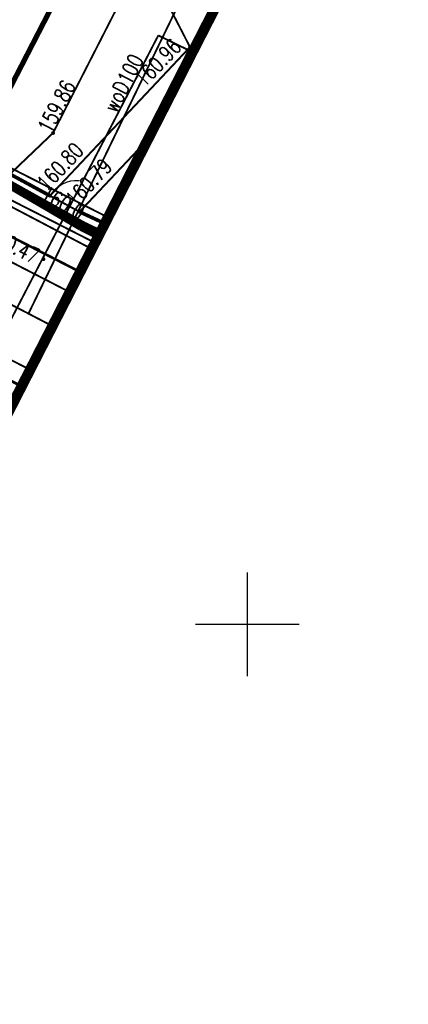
# Model space of a CAD drawing. Extents: x 0 to 7432618, y -40 to 5712028.
# Tile 54 of 165: x 7430739 to 7430758, y 5711482 to 5711529. Entities that reach past the tile are written whole.
import ezdxf
from ezdxf.enums import TextEntityAlignment as Align

# ---------------------------------------------------------------- set-up
doc = ezdxf.new("R2010")
doc.units = 0
doc.header["$MEASUREMENT"] = 0
for name, pattern in [('0', [1.5, 1, -0.5]), ('2218', [1, 0.5, -0.5]), ('3901', [0])]:
    doc.linetypes.add(name, pattern=pattern)
for name, color, linetype in [('Dzialki', 7, 'Continuous'), ('EGBB_L_0', 7, 'Continuous'), ('OTK_L_0', 7, 'Continuous'), ('OTK_L_1', 7, 'Continuous'), ('OTK_L_2', 7, 'Continuous'), ('OTO_L_0', 7, 'Continuous'), ('OTO_L_2', 7, 'Continuous'), ('OTR_T_0', 7, 'Continuous'), ('OTZ_L_3', 7, 'Continuous'), ('SUEP_L_0', 7, 'Continuous'), ('SUER_T_0', 7, 'Continuous'), ('SUGP_L_0', 7, 'Continuous'), ('SUGR_T_0', 7, 'Continuous'), ('SUKP_L_0', 7, 'Continuous'), ('SUL_L_1', 7, 'Continuous'), ('SUTP_L_0', 7, 'Continuous'), ('SUWP_E_T_0', 7, 'Continuous'), ('SUWP_L_0', 7, 'Continuous'), ('Uzytki', 7, 'Continuous'), ('zakres', 7, 'Continuous')]:
    doc.layers.add(name, color=color, linetype=linetype)
doc.styles.add('STYL_ARIAL', font='simplex', dxfattribs={"width": 0.75, "oblique": 0.1})

# ---------------------------------------------------------------- blocks, each defined once
blk = doc.blocks.new('OTOF')
at = {"color": 0}
blk.add_arc((1.5, 0), 1.5, 116.7394, 180, dxfattribs=at)

msp = doc.modelspace()

# ---------------------------------------------------------------- linework, layer by layer
at = {"layer": 'Dzialki', "color": 18, "true_color": 0x000000, "const_width": 0.09}
msp.add_lwpolyline([(7430743.309, 5711519.57), (7430708.41, 5711537.33)], dxfattribs=at)
at = {"layer": 'EGBB_L_0', "color": 18, "true_color": 0x000000, "const_width": 0.25}
msp.add_lwpolyline([(7430736.93, 5711522.56), (7430742.58, 5711533.52)], dxfattribs=at)
at = {"layer": 'OTK_L_0', "color": 18, "linetype": '0', "true_color": 0x000000, "const_width": 0.09}
for points in [[(7430741.969, 5711516.948), (7430738.34, 5711518.81)], [(7430735.88, 5711513.15), (7430739.168, 5711511.469)]]:
    msp.add_lwpolyline(points, dxfattribs=at)
at = {"layer": 'OTK_L_1', "color": 18, "true_color": 0x000000, "const_width": 0.125}
for points in [[(7430741.969, 5711516.948), (7430738.34, 5711518.81)], [(7430739.157, 5711511.448), (7430731.325, 5711515.441)]]:
    msp.add_lwpolyline(points, dxfattribs=at)
at = {"layer": 'OTK_L_2', "color": 18, "linetype": '0', "true_color": 0x000000, "const_width": 0.09}
for points in [[(7430743.75, 5711534.56), (7430747.25, 5711527.76)], [(7430747.25, 5711527.76), (7430740.52, 5711520.61)], [(7430741.94, 5711519.84), (7430745.23, 5711523.328)], [(7430740.52, 5711520.61), (7430736.93, 5711522.56)], [(7430741.94, 5711519.84), (7430740.52, 5711520.61)], [(7430740.52, 5711520.61), (7430741.94, 5711519.84)], [(7430743.158, 5711519.275), (7430741.94, 5711519.84)], [(7430738.34, 5711518.81), (7430741.969, 5711516.948)]]:
    msp.add_lwpolyline(points, dxfattribs=at)
at = {"layer": 'OTO_L_0', "color": 18, "linetype": '3901', "true_color": 0x000000, "const_width": 0.175}
for points in [[(7430736.93, 5711522.56), (7430740.52, 5711520.61)], [(7430741.94, 5711519.84), (7430743.158, 5711519.275)]]:
    msp.add_lwpolyline(points, dxfattribs=at)
at = {"layer": 'OTO_L_2', "color": 18, "true_color": 0x000000, "const_width": 0.09}
msp.add_lwpolyline([(7430740.52, 5711520.61), (7430741.94, 5711519.84)], dxfattribs=at)
at = {"layer": 'OTR_T_0', "color": 18, "true_color": 0x000000, "const_width": 0.09}
for points in [[(7430747.25, 5711527.805), (7430747.282, 5711527.792), (7430747.295, 5711527.76), (7430747.282, 5711527.728), (7430747.25, 5711527.715), (7430747.218, 5711527.728), (7430747.205, 5711527.76), (7430747.218, 5711527.792), (7430747.25, 5711527.805)], [(7430740.52, 5711520.655), (7430740.552, 5711520.642), (7430740.565, 5711520.61), (7430740.552, 5711520.578), (7430740.52, 5711520.565), (7430740.488, 5711520.578), (7430740.475, 5711520.61), (7430740.488, 5711520.642), (7430740.52, 5711520.655)], [(7430741.94, 5711519.885), (7430741.972, 5711519.872), (7430741.985, 5711519.84), (7430741.972, 5711519.808), (7430741.94, 5711519.795), (7430741.908, 5711519.808), (7430741.895, 5711519.84), (7430741.908, 5711519.872), (7430741.94, 5711519.885)], [(7430740.21, 5711517.605), (7430740.242, 5711517.592), (7430740.255, 5711517.56), (7430740.242, 5711517.528), (7430740.21, 5711517.515), (7430740.178, 5711517.528), (7430740.165, 5711517.56), (7430740.178, 5711517.592), (7430740.21, 5711517.605)]]:
    msp.add_lwpolyline(points, dxfattribs=at)
at = {"layer": 'OTZ_L_3', "color": 18, "linetype": '0', "true_color": 0x000000, "const_width": 0.09}
msp.add_lwpolyline([(7430739.157, 5711511.448), (7430731.325, 5711515.441)], dxfattribs=at)
at = {"layer": 'SUEP_L_0', "color": 1, "true_color": 0xff0000, "const_width": 0.09}
for points in [[(7430732.95, 5711523.08), (7430742.25, 5711518.2)], [(7430736.91, 5711522.22), (7430742.17, 5711519.28)], [(7430736.77, 5711522.06), (7430741.97, 5711519.02)], [(7430742.16, 5711519.18), (7430736.79, 5711522.16)], [(7430742.15, 5711519.08), (7430736.81, 5711522.11)], [(7430741.97, 5711519.02), (7430742.813, 5711518.6)], [(7430742.873, 5711518.717), (7430742.15, 5711519.08)], [(7430742.918, 5711518.804), (7430742.16, 5711519.18)], [(7430742.17, 5711519.28), (7430742.965, 5711518.897)], [(7430742.25, 5711518.2), (7430742.533, 5711518.053)]]:
    msp.add_lwpolyline(points, dxfattribs=at)
at = {"layer": 'SUER_T_0', "color": 1, "true_color": 0xff0000, "const_width": 0.09}
msp.add_lwpolyline([(7430742.16, 5711519.242), (7430742.204, 5711519.224), (7430742.223, 5711519.18), (7430742.204, 5711519.136), (7430742.16, 5711519.117), (7430742.116, 5711519.136), (7430742.098, 5711519.18), (7430742.116, 5711519.224), (7430742.16, 5711519.242)], dxfattribs=at)
at = {"layer": 'SUGP_L_0', "color": 56, "true_color": 0x808000, "const_width": 0.09}
for points in [[(7430746.63, 5711535.301), (7430740.668, 5711523.63)], [(7430740.668, 5711523.63), (7430735.556, 5711518.751)], [(7430741.472, 5711515.977), (7430736.69, 5711518.44)]]:
    msp.add_lwpolyline(points, dxfattribs=at)
at = {"layer": 'SUGR_T_0', "color": 56, "true_color": 0x808000, "const_width": 0.065}
msp.add_lwpolyline([(7430740.668, 5711523.692), (7430740.712, 5711523.674), (7430740.73, 5711523.63), (7430740.712, 5711523.586), (7430740.668, 5711523.567), (7430740.623, 5711523.586), (7430740.605, 5711523.63), (7430740.623, 5711523.674), (7430740.668, 5711523.692)], dxfattribs=at)
at = {"layer": 'SUKP_L_0', "color": 36, "true_color": 0x803300, "const_width": 0.09}
for points in [[(7430746.84, 5711530.1), (7430739.486, 5711514.945)], [(7430729.69, 5711520.04), (7430739.486, 5711514.945)], [(7430739.486, 5711514.945), (7430740.638, 5711514.346)]]:
    msp.add_lwpolyline(points, dxfattribs=at)
at = {"layer": 'SUL_L_1', "color": 18, "true_color": 0x000000, "const_width": 0.175}
for points in [[(7430742.16, 5711519.18), (7430736.79, 5711522.16)], [(7430742.17, 5711519.28), (7430736.91, 5711522.22)], [(7430736.77, 5711522.06), (7430741.97, 5711519.02)], [(7430736.81, 5711522.11), (7430742.15, 5711519.08)], [(7430741.97, 5711519.02), (7430742.813, 5711518.6)], [(7430742.15, 5711519.08), (7430742.873, 5711518.717)], [(7430742.918, 5711518.804), (7430742.16, 5711519.18)], [(7430742.965, 5711518.897), (7430742.17, 5711519.28)]]:
    msp.add_lwpolyline(points, dxfattribs=at)
at = {"layer": 'SUTP_L_0', "color": 30, "true_color": 0xff9100, "const_width": 0.09}
for points in [[(7430742.685, 5711518.349), (7430732.49, 5711523.54)], [(7430742.938, 5711518.845), (7430734.162, 5711523.264)]]:
    msp.add_lwpolyline(points, dxfattribs=at)
at = {"layer": 'SUWP_L_0', "color": 5, "true_color": 0x0000ff, "const_width": 0.09}
for points in [[(7430737.848, 5711513.124), (7430745.727, 5711528.321)], [(7430745.727, 5711528.321), (7430747.372, 5711527.518)], [(7430737.848, 5711513.124), (7430739.566, 5711512.248)]]:
    msp.add_lwpolyline(points, dxfattribs=at)
at = {"layer": 'Uzytki', "color": 96, "linetype": '2218', "true_color": 0x008000, "const_width": 0.09}
msp.add_lwpolyline([(7430708.41, 5711537.33), (7430743.309, 5711519.57)], dxfattribs=at)
at = {"layer": 'zakres', "color": 18, "linetype": '0', "true_color": 0x000000, "const_width": 0.5}
msp.add_lwpolyline([(7430373.949, 5711738.752), (7430343.264, 5711674.558), (7430724.141, 5711482.075), (7430757.406, 5711547.147), (7430373.949, 5711738.752)], dxfattribs=at)
at = {"layer": 'zakres', "color": 18, "true_color": 0x000000, "const_width": 0.065}
for points in [[(7430750, 5711497.5), (7430750, 5711502.5)], [(7430747.5, 5711500), (7430752.5, 5711500)]]:
    msp.add_lwpolyline(points, dxfattribs=at)
at = {"layer": 'zakres', "color": 18, "true_color": 0x000000}
msp.add_point((7430750, 5711500), dxfattribs=at)

# ---------------------------------------------------------------- block references
at = {"layer": 'OTO_L_2', "color": 18, "true_color": 0x000000, "rotation": 329.08893}
msp.add_blockref('OTOF', (7430740.52, 5711520.61), dxfattribs=at)

# ---------------------------------------------------------------- texts
at = {"layer": 'OTR_T_0', "color": 18, "true_color": 0x000000, "style": 'STYL_ARIAL', "width": 0.75}
for s, rotation, p in [('160.96', 46.4546, (7430746.344, 5711528.23)), ('160.47', 332.835, (7430740.092, 5711517.972))]:
    msp.add_text(s, height=0.75, rotation=rotation, dxfattribs=at).set_placement(p, align=Align.TOP_RIGHT)
for s, rotation, p in [('160.80', 46.7332, (7430740.533, 5711520.639)), ('160.79', 46.6733, (7430741.91, 5711519.869))]:
    msp.add_text(s, height=0.75, rotation=rotation, dxfattribs=at).set_placement(p, align=Align.BOTTOM_LEFT)
at = {"layer": 'SUER_T_0', "color": 1, "true_color": 0xff0000, "style": 'STYL_ARIAL', "width": 0.75}
msp.add_text('160.0', height=0.75, rotation=330.858, dxfattribs=at).set_placement((7430742.089, 5711519.743), align=Align.MIDDLE_RIGHT)
at = {"layer": 'SUGR_T_0', "color": 56, "true_color": 0x808000, "style": 'STYL_ARIAL', "width": 0.75}
msp.add_text('159.86', height=0.75, rotation=62.5254, dxfattribs=at).set_placement((7430740.227, 5711523.726), align=Align.MIDDLE_LEFT)
at = {"layer": 'SUWP_E_T_0', "color": 5, "true_color": 0x0000ff, "style": 'STYL_ARIAL', "width": 0.75}
msp.add_text('woD100', height=0.75, rotation=63.1627, dxfattribs=at).set_placement((7430744.045, 5711526.024), align=Align.MIDDLE_CENTER)

doc.saveas('drawing.dxf')
